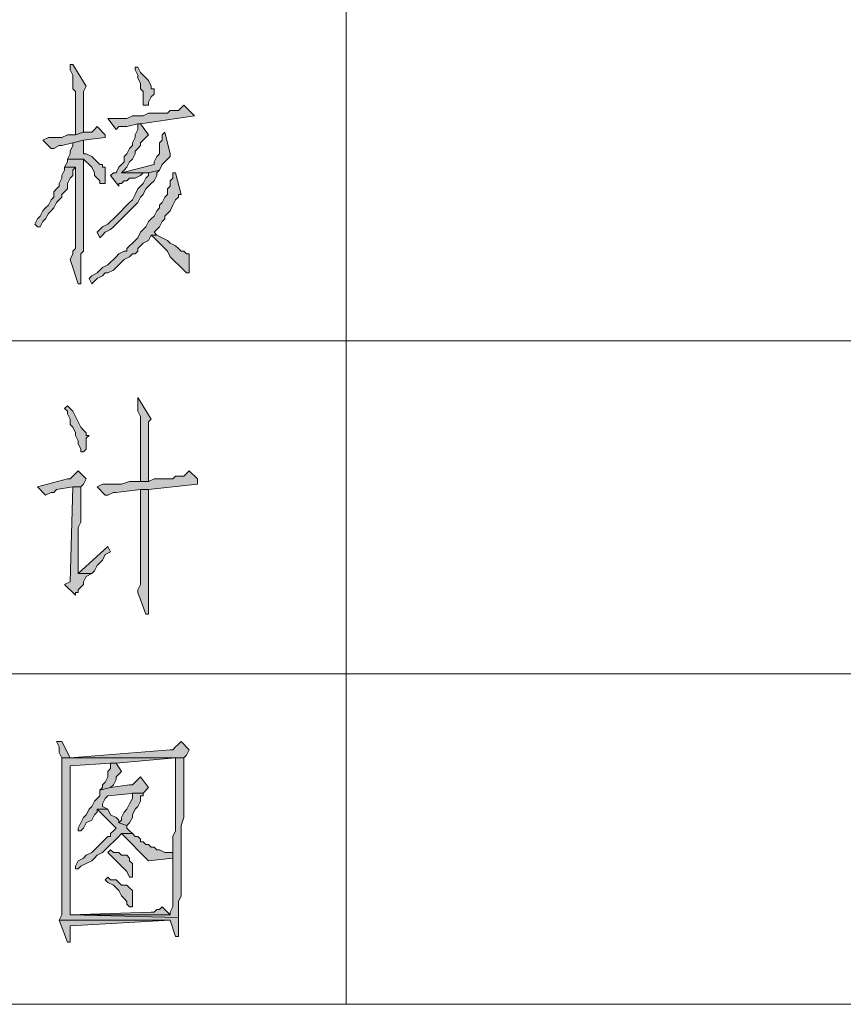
# Model space of a CAD drawing. Extents: x 566443 to 590371, y 3845226 to 3876576.
# Tile 79 of 221: x 586677 to 586690, y 3853860 to 3853875. Entities that reach past the tile are written whole.
import ezdxf

# ---------------------------------------------------------------- set-up
doc = ezdxf.new("R2010")
doc.units = 0
doc.layers.add('C00-00-00', color=7, linetype='CONTINUOUS')

msp = doc.modelspace()

# ---------------------------------------------------------------- hatches: boundary and pattern name
at = {"layer": 'C00-00-00'}
h = msp.add_hatch(color=256, dxfattribs=at)
h.dxf.hatch_style = 2
h.paths.add_polyline_path([(586677.519, 3853874.4), (586677.476, 3853874.4), (586677.476, 3853874.316), (586677.519, 3853874.231), (586677.519, 3853874.019), (586677.561, 3853873.977), (586677.561, 3853873.3), (586677.688, 3853873.342), (586677.688, 3853873.596), (586677.688, 3853873.638), (586677.688, 3853873.977), (586677.73, 3853874.062)])
h = msp.add_hatch(color=256, dxfattribs=at)
h.dxf.hatch_style = 2
h.paths.add_polyline_path([(586678.535, 3853874.358), (586678.492, 3853874.358), (586678.492, 3853874.316), (586678.535, 3853874.231), (586678.535, 3853874.189), (586678.577, 3853874.104), (586678.577, 3853874.019), (586678.619, 3853873.977), (586678.619, 3853873.765), (586678.704, 3853873.765), (586678.704, 3853873.808), (586678.746, 3853873.892), (586678.789, 3853873.935), (586678.789, 3853874.019), (586678.746, 3853874.019), (586678.746, 3853874.062), (586678.704, 3853874.146), (586678.662, 3853874.189), (586678.577, 3853874.273)])
h = msp.add_hatch(color=256, dxfattribs=at)
h.dxf.hatch_style = 2
h.paths.add_polyline_path([(586679.254, 3853873.765), (586679.212, 3853873.723), (586679.17, 3853873.681), (586679.043, 3853873.681), (586679, 3853873.638), (586678.704, 3853873.638), (586678.619, 3853873.596), (586678.45, 3853873.596), (586678.365, 3853873.554), (586678.069, 3853873.554), (586678.196, 3853873.384), (586678.238, 3853873.427), (586678.323, 3853873.427), (586678.365, 3853873.427), (586678.535, 3853873.469), (586678.577, 3853873.469), (586679.424, 3853873.596), (586679.381, 3853873.638)])
h = msp.add_hatch(color=256, dxfattribs=at)
h.dxf.hatch_style = 2
h.paths.add_polyline_path([(586677.9, 3853873.427), (586677.857, 3853873.384), (586677.815, 3853873.342), (586677.688, 3853873.342), (586677.561, 3853873.3), (586677.434, 3853873.3), (586677.349, 3853873.257), (586677.138, 3853873.257), (586677.053, 3853873.215), (586677.18, 3853873.088), (586677.222, 3853873.088), (586677.307, 3853873.13), (586677.349, 3853873.13), (586677.519, 3853873.173), (586677.688, 3853873.215), (586678.027, 3853873.257), (586678.027, 3853873.3)])
h = msp.add_hatch(color=256, dxfattribs=at)
h.dxf.hatch_style = 2
h.paths.add_polyline_path([(586678.577, 3853873.469), (586678.535, 3853873.469), (586678.535, 3853873.427), (586678.535, 3853873.384), (586678.492, 3853873.3), (586678.492, 3853873.257), (586678.45, 3853873.173), (586678.45, 3853873.13), (586678.408, 3853873.088), (586678.365, 3853873.003), (586678.323, 3853872.961), (586678.323, 3853872.876), (586678.281, 3853872.834), (586678.238, 3853872.792), (586678.196, 3853872.707), (586678.154, 3853872.707), (586678.111, 3853872.665), (586678.238, 3853872.495), (586678.238, 3853872.538), (586678.281, 3853872.538), (586678.323, 3853872.58), (586678.365, 3853872.58), (586678.408, 3853872.622), (586678.492, 3853872.622), (586678.577, 3853872.665), (586678.619, 3853872.707), (586678.281, 3853872.707), (586678.323, 3853872.749), (586678.365, 3853872.792), (586678.408, 3853872.876), (586678.45, 3853872.919), (586678.492, 3853873.003), (586678.492, 3853873.046), (586678.535, 3853873.088), (586678.577, 3853873.13), (586678.577, 3853873.173), (586678.619, 3853873.215), (586678.662, 3853873.257), (586678.704, 3853873.3)])
h = msp.add_hatch(color=256, dxfattribs=at)
h.dxf.hatch_style = 2
h.paths.add_polyline_path([(586678.958, 3853873.342), (586678.916, 3853873.3), (586678.916, 3853873.215), (586678.873, 3853873.173), (586678.873, 3853873.003), (586678.831, 3853872.961), (586678.789, 3853872.876), (586678.789, 3853872.834), (586678.281, 3853872.707), (586678.704, 3853872.707), (586678.873, 3853872.749), (586678.916, 3853872.834), (586678.958, 3853872.876), (586679, 3853872.919), (586679.043, 3853872.961), (586679.043, 3853873.003)])
h = msp.add_hatch(color=256, dxfattribs=at)
h.dxf.hatch_style = 2
h.paths.add_polyline_path([(586677.688, 3853873.215), (586677.519, 3853873.173), (586677.519, 3853873.13), (586677.476, 3853873.046), (586677.476, 3853873.003), (586677.434, 3853872.919), (586677.688, 3853872.919), (586677.73, 3853872.876), (586677.773, 3853872.834), (586677.815, 3853872.792), (586677.857, 3853872.707), (586677.857, 3853872.665), (586677.9, 3853872.622), (586677.942, 3853872.58), (586677.942, 3853872.538), (586678.027, 3853872.538), (586678.027, 3853872.792), (586677.984, 3853872.792), (586677.984, 3853872.834), (586677.942, 3853872.834), (586677.9, 3853872.876), (586677.857, 3853872.919), (586677.815, 3853872.961), (586677.73, 3853873.003), (586677.688, 3853873.003), (586677.688, 3853873.13)])
h = msp.add_hatch(color=256, dxfattribs=at)
h.dxf.hatch_style = 2
h.paths.add_polyline_path([(586677.392, 3853872.792), (586677.392, 3853872.749), (586677.349, 3853872.665), (586677.349, 3853872.622), (586677.307, 3853872.538), (586677.307, 3853872.495), (586677.265, 3853872.453), (586677.222, 3853872.411), (586677.222, 3853872.326), (586677.18, 3853872.284), (586677.138, 3853872.199), (586677.095, 3853872.157), (586677.053, 3853872.114), (586677.011, 3853872.03), (586676.968, 3853871.987), (586676.926, 3853871.903), (586676.968, 3853871.86), (586677.011, 3853871.86), (586677.053, 3853871.945), (586677.095, 3853871.987), (586677.138, 3853872.072), (586677.18, 3853872.114), (586677.222, 3853872.157), (586677.265, 3853872.241), (586677.307, 3853872.284), (586677.349, 3853872.326), (586677.349, 3853872.368), (586677.392, 3853872.411), (586677.434, 3853872.453), (586677.434, 3853872.538), (586677.476, 3853872.622), (586677.519, 3853872.665), (586677.519, 3853872.749), (586677.561, 3853872.792)])
h = msp.add_hatch(color=256, dxfattribs=at)
h.dxf.hatch_style = 2
h.paths.add_polyline_path([(586677.434, 3853872.919), (586677.434, 3853872.876), (586677.392, 3853872.792), (586677.561, 3853872.792), (586677.561, 3853872.749), (586677.561, 3853871.522), (586677.519, 3853871.479), (586677.519, 3853871.437), (586677.476, 3853871.352), (586677.603, 3853870.971), (586677.646, 3853870.971), (586677.646, 3853871.437), (586677.688, 3853871.479), (586677.688, 3853872.919)])
h = msp.add_hatch(color=256, dxfattribs=at)
h.dxf.hatch_style = 2
h.paths.add_polyline_path([(586679.127, 3853872.707), (586679.085, 3853872.707), (586679.085, 3853872.622), (586679.043, 3853872.58), (586679.043, 3853872.495), (586679, 3853872.453), (586679, 3853872.368), (586678.958, 3853872.326), (586678.916, 3853872.241), (586678.873, 3853872.199), (586678.873, 3853872.157), (586678.831, 3853872.114), (586678.789, 3853872.03), (586678.746, 3853871.987), (586678.704, 3853871.945), (586678.662, 3853871.86), (586678.619, 3853871.818), (586678.577, 3853871.776), (586678.535, 3853871.691), (586678.492, 3853871.649), (586678.45, 3853871.606), (586678.408, 3853871.564), (586678.365, 3853871.522), (586678.365, 3853871.479), (586678.323, 3853871.479), (586678.238, 3853871.437), (586678.196, 3853871.395), (586678.154, 3853871.352), (586678.111, 3853871.31), (586678.069, 3853871.268), (586677.984, 3853871.225), (586677.942, 3853871.183), (586677.9, 3853871.141), (586677.815, 3853871.098), (586677.773, 3853871.056), (586677.815, 3853870.971), (586677.857, 3853871.014), (586677.9, 3853871.056), (586677.984, 3853871.098), (586678.027, 3853871.141), (586678.069, 3853871.141), (586678.154, 3853871.183), (586678.196, 3853871.225), (586678.238, 3853871.268), (586678.281, 3853871.31), (586678.323, 3853871.352), (586678.408, 3853871.395), (586678.45, 3853871.437), (586678.492, 3853871.437), (586678.535, 3853871.479), (586678.535, 3853871.522), (586678.577, 3853871.564), (586678.619, 3853871.606), (586678.704, 3853871.649), (586678.746, 3853871.733), (586678.831, 3853871.733), (586678.789, 3853871.776), (586678.831, 3853871.818), (586678.873, 3853871.86), (586678.916, 3853871.945), (586678.958, 3853871.987), (586678.958, 3853872.03), (586679, 3853872.072), (586679.043, 3853872.114), (586679.085, 3853872.199), (586679.127, 3853872.284), (586679.17, 3853872.326), (586679.17, 3853872.368), (586679.212, 3853872.368)])
h = msp.add_hatch(color=256, dxfattribs=at)
h.dxf.hatch_style = 2
h.paths.add_polyline_path([(586678.873, 3853872.749), (586678.704, 3853872.707), (586678.704, 3853872.665), (586678.662, 3853872.622), (586678.619, 3853872.538), (586678.577, 3853872.495), (586678.535, 3853872.453), (586678.492, 3853872.368), (586678.45, 3853872.284), (586678.408, 3853872.241), (586678.365, 3853872.199), (586678.323, 3853872.157), (586678.281, 3853872.114), (586678.238, 3853872.072), (586678.196, 3853872.03), (586678.154, 3853871.987), (586678.111, 3853871.945), (586678.069, 3853871.903), (586677.984, 3853871.86), (586677.942, 3853871.818), (586677.9, 3853871.776), (586677.942, 3853871.691), (586677.984, 3853871.733), (586678.027, 3853871.776), (586678.111, 3853871.818), (586678.154, 3853871.86), (586678.196, 3853871.903), (586678.238, 3853871.945), (586678.281, 3853871.987), (586678.323, 3853872.03), (586678.365, 3853872.072), (586678.408, 3853872.114), (586678.45, 3853872.157), (586678.492, 3853872.199), (586678.535, 3853872.241), (586678.577, 3853872.326), (586678.619, 3853872.368), (586678.662, 3853872.453), (586678.704, 3853872.495), (586678.746, 3853872.538), (586678.789, 3853872.58), (586678.831, 3853872.665), (586678.831, 3853872.707)])
h = msp.add_hatch(color=256, dxfattribs=at)
h.dxf.hatch_style = 2
h.paths.add_polyline_path([(586678.831, 3853871.733), (586678.746, 3853871.733), (586678.789, 3853871.691), (586678.831, 3853871.649), (586678.873, 3853871.606), (586678.916, 3853871.564), (586678.958, 3853871.522), (586679, 3853871.479), (586679.043, 3853871.395), (586679.085, 3853871.352), (586679.127, 3853871.31), (586679.17, 3853871.268), (586679.212, 3853871.225), (586679.254, 3853871.183), (586679.297, 3853871.141), (586679.339, 3853871.141), (586679.339, 3853871.225), (586679.339, 3853871.437), (586679.297, 3853871.437), (586679.254, 3853871.479), (586679.212, 3853871.479), (586679.17, 3853871.522), (586679.127, 3853871.564), (586679.043, 3853871.606), (586679, 3853871.649), (586678.916, 3853871.691)])
h = msp.add_hatch(color=256, dxfattribs=at)
h.dxf.hatch_style = 2
h.paths.add_polyline_path([(586678.535, 3853869.193), (586678.535, 3853868.982), (586678.577, 3853868.897), (586678.577, 3853867.881), (586678.704, 3853867.881), (586678.704, 3853868.05), (586678.704, 3853868.135), (586678.704, 3853868.812), (586678.746, 3853868.855)])
h = msp.add_hatch(color=256, dxfattribs=at)
h.dxf.hatch_style = 2
h.paths.add_polyline_path([(586677.434, 3853869.066), (586677.392, 3853869.024), (586677.434, 3853868.982), (586677.434, 3853868.939), (586677.476, 3853868.855), (586677.476, 3853868.77), (586677.519, 3853868.728), (586677.561, 3853868.643), (586677.561, 3853868.601), (586677.603, 3853868.516), (586677.603, 3853868.474), (586677.646, 3853868.389), (586677.646, 3853868.347), (586677.688, 3853868.347), (586677.73, 3853868.389), (586677.73, 3853868.558), (586677.773, 3853868.601), (586677.73, 3853868.601), (586677.73, 3853868.643), (586677.688, 3853868.685), (586677.646, 3853868.728), (586677.603, 3853868.812), (586677.561, 3853868.897), (586677.519, 3853868.982)])
h = msp.add_hatch(color=256, dxfattribs=at)
h.dxf.hatch_style = 2
h.paths.add_polyline_path([(586677.603, 3853868.05), (586677.561, 3853868.008), (586677.519, 3853867.966), (586677.476, 3853867.923), (586677.434, 3853867.923), (586676.968, 3853867.796), (586677.095, 3853867.669), (586677.18, 3853867.712), (586677.222, 3853867.712), (586677.265, 3853867.754), (586677.519, 3853867.796), (586677.646, 3853867.796), (586677.688, 3853867.839), (586677.73, 3853867.923)])
h = msp.add_hatch(color=256, dxfattribs=at)
h.dxf.hatch_style = 2
h.paths.add_polyline_path([(586679.339, 3853868.05), (586679.297, 3853868.008), (586679.254, 3853867.966), (586679.127, 3853867.966), (586679.085, 3853867.923), (586678.789, 3853867.923), (586678.704, 3853867.881), (586678.408, 3853867.881), (586678.281, 3853867.839), (586678.111, 3853867.839), (586677.984, 3853867.839), (586677.9, 3853867.796), (586678.027, 3853867.669), (586678.069, 3853867.669), (586678.154, 3853867.712), (586678.196, 3853867.712), (586678.577, 3853867.754), (586678.704, 3853867.754), (586679.466, 3853867.839), (586679.466, 3853867.923)])
h = msp.add_hatch(color=256, dxfattribs=at)
h.dxf.hatch_style = 2
h.paths.add_polyline_path([(586677.646, 3853867.796), (586677.519, 3853867.796), (586677.476, 3853866.315), (586677.392, 3853866.272), (586677.561, 3853866.103), (586677.561, 3853866.145), (586677.603, 3853866.145), (586677.603, 3853866.188), (586677.646, 3853866.23), (586677.688, 3853866.272), (586677.688, 3853866.315), (586677.73, 3853866.399), (586677.815, 3853866.442), (586677.603, 3853866.442), (586677.603, 3853866.526), (586677.603, 3853867.161), (586677.646, 3853867.246), (586677.646, 3853867.415), (586677.646, 3853867.458)])
h = msp.add_hatch(color=256, dxfattribs=at)
h.dxf.hatch_style = 2
h.paths.add_polyline_path([(586678.704, 3853867.754), (586678.577, 3853867.754), (586678.577, 3853867.669), (586678.577, 3853866.272), (586678.535, 3853866.188), (586678.535, 3853866.145), (586678.662, 3853865.807), (586678.704, 3853865.807)])
h = msp.add_hatch(color=256, dxfattribs=at)
h.dxf.hatch_style = 2
h.paths.add_polyline_path([(586678.069, 3853866.865), (586677.603, 3853866.442), (586677.815, 3853866.442), (586677.857, 3853866.484), (586677.9, 3853866.569), (586677.984, 3853866.653), (586678.027, 3853866.738), (586678.111, 3853866.78)])
h = msp.add_hatch(color=256, dxfattribs=at)
h.dxf.hatch_style = 2
h.paths.add_polyline_path([(586677.349, 3853863.817), (586677.265, 3853863.817), (586677.307, 3853863.732), (586677.307, 3853863.648), (586677.349, 3853863.563), (586679.127, 3853863.563), (586679.127, 3853863.478), (586679.127, 3853862.42), (586679.085, 3853862.335), (586679.085, 3853861.658), (586679.085, 3853861.616), (586679.085, 3853861.235), (586679.043, 3853861.15), (586679.043, 3853861.108), (586677.476, 3853861.108), (586679.17, 3853861.065), (586679.17, 3853861.319), (586679.212, 3853861.404), (586679.212, 3853862.505), (586679.254, 3853862.632), (586679.254, 3853863.563), (586677.476, 3853863.563)])
h = msp.add_hatch(color=256, dxfattribs=at)
h.dxf.hatch_style = 2
h.paths.add_polyline_path([(586679.212, 3853863.817), (586679.17, 3853863.775), (586679.127, 3853863.732), (586679.085, 3853863.69), (586679.043, 3853863.69), (586677.476, 3853863.563), (586679.254, 3853863.563), (586679.297, 3853863.605), (586679.339, 3853863.69)])
h = msp.add_hatch(color=256, dxfattribs=at)
h.dxf.hatch_style = 2
h.paths.add_polyline_path([(586677.349, 3853863.563), (586677.349, 3853861.7), (586677.349, 3853861.616), (586677.349, 3853861.108), (586677.307, 3853861.023), (586679.043, 3853861.023), (586679.127, 3853860.769), (586679.17, 3853860.769), (586679.17, 3853860.811), (586679.17, 3853861.065), (586677.476, 3853861.108), (586677.476, 3853863.436), (586678.111, 3853863.478), (586678.196, 3853863.478), (586679.127, 3853863.563)])
h = msp.add_hatch(color=256, dxfattribs=at)
h.dxf.hatch_style = 2
h.paths.add_polyline_path([(586678.196, 3853863.478), (586678.111, 3853863.478), (586678.111, 3853863.394), (586678.069, 3853863.351), (586678.069, 3853863.267), (586678.027, 3853863.182), (586677.984, 3853863.14), (586677.984, 3853863.097), (586677.942, 3853863.055), (586678.111, 3853863.097), (586678.154, 3853863.14), (586678.196, 3853863.224), (586678.196, 3853863.267), (586678.238, 3853863.309), (586678.281, 3853863.351)])
h = msp.add_hatch(color=256, dxfattribs=at)
h.dxf.hatch_style = 2
h.paths.add_polyline_path([(586678.577, 3853863.267), (586678.492, 3853863.182), (586678.45, 3853863.14), (586678.408, 3853863.14), (586678.111, 3853863.097), (586677.942, 3853863.055), (586677.942, 3853862.97), (586677.9, 3853862.928), (586677.857, 3853862.886), (586677.815, 3853862.801), (586677.773, 3853862.759), (586677.73, 3853862.674), (586677.688, 3853862.632), (586677.646, 3853862.547), (586677.603, 3853862.462), (586677.603, 3853862.42), (586677.646, 3853862.42), (586677.688, 3853862.462), (586677.73, 3853862.547), (586677.815, 3853862.589), (586677.857, 3853862.674), (586677.9, 3853862.716), (586677.9, 3853862.759), (586678.069, 3853862.759), (586677.984, 3853862.801), (586677.984, 3853862.843), (586678.027, 3853862.928), (586678.069, 3853862.97), (586678.492, 3853863.013), (586678.619, 3853863.013), (586678.704, 3853863.097)])
h = msp.add_hatch(color=256, dxfattribs=at)
h.dxf.hatch_style = 2
h.paths.add_polyline_path([(586678.619, 3853863.013), (586678.45, 3853863.013), (586678.45, 3853862.928), (586678.408, 3853862.843), (586678.365, 3853862.759), (586678.323, 3853862.716), (586678.281, 3853862.632), (586678.281, 3853862.589), (586678.238, 3853862.547), (586678.365, 3853862.505), (586678.408, 3853862.547), (586678.45, 3853862.632), (586678.45, 3853862.674), (586678.492, 3853862.759), (586678.535, 3853862.801), (586678.577, 3853862.886), (586678.577, 3853862.97), (586678.619, 3853862.97)])
h = msp.add_hatch(color=256, dxfattribs=at)
h.dxf.hatch_style = 2
h.paths.add_polyline_path([(586678.069, 3853862.759), (586677.9, 3853862.759), (586678.196, 3853862.462), (586678.154, 3853862.42), (586678.111, 3853862.378), (586678.111, 3853862.335), (586678.069, 3853862.335), (586678.027, 3853862.293), (586677.984, 3853862.251), (586677.942, 3853862.208), (586677.9, 3853862.166), (586677.857, 3853862.124), (586677.815, 3853862.081), (586677.73, 3853862.039), (586677.688, 3853861.997), (586677.603, 3853861.954), (586677.561, 3853861.87), (586677.561, 3853861.827), (586677.603, 3853861.827), (586677.646, 3853861.87), (586677.73, 3853861.912), (586677.815, 3853861.954), (586677.857, 3853861.997), (586677.9, 3853862.039), (586677.984, 3853862.081), (586678.027, 3853862.124), (586678.069, 3853862.166), (586678.111, 3853862.208), (586678.154, 3853862.251), (586678.196, 3853862.293), (586678.238, 3853862.335), (586678.281, 3853862.378), (586678.45, 3853862.378), (586678.408, 3853862.42), (586678.365, 3853862.462), (586678.365, 3853862.505), (586678.238, 3853862.547), (586678.238, 3853862.589), (586678.196, 3853862.632), (586678.111, 3853862.674)])
h = msp.add_hatch(color=256, dxfattribs=at)
h.dxf.hatch_style = 2
h.paths.add_polyline_path([(586678.45, 3853862.378), (586678.281, 3853862.378), (586678.704, 3853861.954), (586679.085, 3853861.997), (586679.085, 3853862.081), (586679, 3853862.081), (586678.958, 3853862.081), (586678.873, 3853862.124), (586678.831, 3853862.124), (586678.789, 3853862.166), (586678.746, 3853862.166), (586678.704, 3853862.208), (586678.662, 3853862.208), (586678.619, 3853862.251), (586678.577, 3853862.251), (586678.577, 3853862.293), (586678.535, 3853862.335), (586678.492, 3853862.335)])
h = msp.add_hatch(color=256, dxfattribs=at)
h.dxf.hatch_style = 2
h.paths.add_polyline_path([(586678.111, 3853862.124), (586678.069, 3853862.081), (586678.111, 3853862.039), (586678.154, 3853861.997), (586678.196, 3853861.954), (586678.238, 3853861.912), (586678.281, 3853861.87), (586678.323, 3853861.827), (586678.365, 3853861.785), (586678.408, 3853861.7), (586678.45, 3853861.7), (586678.45, 3853861.785), (586678.45, 3853861.912), (586678.408, 3853861.954), (586678.408, 3853861.997), (586678.365, 3853862.039), (586678.281, 3853862.039), (586678.238, 3853862.081), (586678.154, 3853862.081)])
h = msp.add_hatch(color=256, dxfattribs=at)
h.dxf.hatch_style = 2
h.paths.add_polyline_path([(586678.069, 3853861.7), (586678.027, 3853861.658), (586678.069, 3853861.616), (586678.154, 3853861.573), (586678.196, 3853861.531), (586678.238, 3853861.489), (586678.281, 3853861.404), (586678.323, 3853861.362), (586678.365, 3853861.319), (586678.365, 3853861.277), (586678.408, 3853861.235), (586678.45, 3853861.235), (586678.45, 3853861.277), (586678.45, 3853861.489), (586678.408, 3853861.531), (586678.365, 3853861.573), (586678.281, 3853861.573), (586678.238, 3853861.616), (586678.196, 3853861.658), (586678.111, 3853861.658)])
h = msp.add_hatch(color=256, dxfattribs=at)
h.dxf.hatch_style = 2
h.paths.add_polyline_path([(586678.916, 3853861.235), (586678.873, 3853861.192), (586678.831, 3853861.192), (586678.789, 3853861.15), (586678.746, 3853861.15), (586677.476, 3853861.108), (586679.043, 3853861.108)])
h = msp.add_hatch(color=256, dxfattribs=at)
h.dxf.hatch_style = 2
h.paths.add_polyline_path([(586677.307, 3853861.023), (586677.434, 3853860.684), (586677.476, 3853860.684), (586677.476, 3853860.938), (586679.043, 3853861.023)])

# ---------------------------------------------------------------- linework, layer by layer
at = {"layer": 'C00-00-00', "lineweight": 0}
for points in [[(586677.519, 3853874.4), (586677.476, 3853874.4), (586677.476, 3853874.316), (586677.519, 3853874.231), (586677.519, 3853874.019), (586677.561, 3853873.977), (586677.561, 3853873.3), (586677.688, 3853873.342), (586677.688, 3853873.596), (586677.688, 3853873.638), (586677.688, 3853873.977), (586677.73, 3853874.062)], [(586678.535, 3853874.358), (586678.492, 3853874.358), (586678.492, 3853874.316), (586678.535, 3853874.231), (586678.535, 3853874.189), (586678.577, 3853874.104), (586678.577, 3853874.019), (586678.619, 3853873.977), (586678.619, 3853873.765), (586678.704, 3853873.765), (586678.704, 3853873.808), (586678.746, 3853873.892), (586678.789, 3853873.935), (586678.789, 3853874.019), (586678.746, 3853874.019), (586678.746, 3853874.062), (586678.704, 3853874.146), (586678.662, 3853874.189), (586678.577, 3853874.273)], [(586679.254, 3853873.765), (586679.212, 3853873.723), (586679.17, 3853873.681), (586679.043, 3853873.681), (586679, 3853873.638), (586678.704, 3853873.638), (586678.619, 3853873.596), (586678.45, 3853873.596), (586678.365, 3853873.554), (586678.069, 3853873.554), (586678.196, 3853873.384), (586678.238, 3853873.427), (586678.323, 3853873.427), (586678.365, 3853873.427), (586678.535, 3853873.469), (586678.577, 3853873.469), (586679.424, 3853873.596), (586679.381, 3853873.638)], [(586677.9, 3853873.427), (586677.857, 3853873.384), (586677.815, 3853873.342), (586677.688, 3853873.342), (586677.561, 3853873.3), (586677.434, 3853873.3), (586677.349, 3853873.257), (586677.138, 3853873.257), (586677.053, 3853873.215), (586677.18, 3853873.088), (586677.222, 3853873.088), (586677.307, 3853873.13), (586677.349, 3853873.13), (586677.519, 3853873.173), (586677.688, 3853873.215), (586678.027, 3853873.257), (586678.027, 3853873.3)], [(586678.577, 3853873.469), (586678.535, 3853873.469), (586678.535, 3853873.427), (586678.535, 3853873.384), (586678.492, 3853873.3), (586678.492, 3853873.257), (586678.45, 3853873.173), (586678.45, 3853873.13), (586678.408, 3853873.088), (586678.365, 3853873.003), (586678.323, 3853872.961), (586678.323, 3853872.876), (586678.281, 3853872.834), (586678.238, 3853872.792), (586678.196, 3853872.707), (586678.154, 3853872.707), (586678.111, 3853872.665), (586678.238, 3853872.495), (586678.238, 3853872.538), (586678.281, 3853872.538), (586678.323, 3853872.58), (586678.365, 3853872.58), (586678.408, 3853872.622), (586678.492, 3853872.622), (586678.577, 3853872.665), (586678.619, 3853872.707), (586678.281, 3853872.707), (586678.323, 3853872.749), (586678.365, 3853872.792), (586678.408, 3853872.876), (586678.45, 3853872.919), (586678.492, 3853873.003), (586678.492, 3853873.046), (586678.535, 3853873.088), (586678.577, 3853873.13), (586678.577, 3853873.173), (586678.619, 3853873.215), (586678.662, 3853873.257), (586678.704, 3853873.3)], [(586678.958, 3853873.342), (586678.916, 3853873.3), (586678.916, 3853873.215), (586678.873, 3853873.173), (586678.873, 3853873.003), (586678.831, 3853872.961), (586678.789, 3853872.876), (586678.789, 3853872.834), (586678.281, 3853872.707), (586678.704, 3853872.707), (586678.873, 3853872.749), (586678.916, 3853872.834), (586678.958, 3853872.876), (586679, 3853872.919), (586679.043, 3853872.961), (586679.043, 3853873.003)], [(586677.688, 3853873.215), (586677.519, 3853873.173), (586677.519, 3853873.13), (586677.476, 3853873.046), (586677.476, 3853873.003), (586677.434, 3853872.919), (586677.688, 3853872.919), (586677.73, 3853872.876), (586677.773, 3853872.834), (586677.815, 3853872.792), (586677.857, 3853872.707), (586677.857, 3853872.665), (586677.9, 3853872.622), (586677.942, 3853872.58), (586677.942, 3853872.538), (586678.027, 3853872.538), (586678.027, 3853872.792), (586677.984, 3853872.792), (586677.984, 3853872.834), (586677.942, 3853872.834), (586677.9, 3853872.876), (586677.857, 3853872.919), (586677.815, 3853872.961), (586677.73, 3853873.003), (586677.688, 3853873.003), (586677.688, 3853873.13)], [(586677.392, 3853872.792), (586677.392, 3853872.749), (586677.349, 3853872.665), (586677.349, 3853872.622), (586677.307, 3853872.538), (586677.307, 3853872.495), (586677.265, 3853872.453), (586677.222, 3853872.411), (586677.222, 3853872.326), (586677.18, 3853872.284), (586677.138, 3853872.199), (586677.095, 3853872.157), (586677.053, 3853872.114), (586677.011, 3853872.03), (586676.968, 3853871.987), (586676.926, 3853871.903), (586676.968, 3853871.86), (586677.011, 3853871.86), (586677.053, 3853871.945), (586677.095, 3853871.987), (586677.138, 3853872.072), (586677.18, 3853872.114), (586677.222, 3853872.157), (586677.265, 3853872.241), (586677.307, 3853872.284), (586677.349, 3853872.326), (586677.349, 3853872.368), (586677.392, 3853872.411), (586677.434, 3853872.453), (586677.434, 3853872.538), (586677.476, 3853872.622), (586677.519, 3853872.665), (586677.519, 3853872.749), (586677.561, 3853872.792)], [(586677.434, 3853872.919), (586677.434, 3853872.876), (586677.392, 3853872.792), (586677.561, 3853872.792), (586677.561, 3853872.749), (586677.561, 3853871.522), (586677.519, 3853871.479), (586677.519, 3853871.437), (586677.476, 3853871.352), (586677.603, 3853870.971), (586677.646, 3853870.971), (586677.646, 3853871.437), (586677.688, 3853871.479), (586677.688, 3853872.919)], [(586679.127, 3853872.707), (586679.085, 3853872.707), (586679.085, 3853872.622), (586679.043, 3853872.58), (586679.043, 3853872.495), (586679, 3853872.453), (586679, 3853872.368), (586678.958, 3853872.326), (586678.916, 3853872.241), (586678.873, 3853872.199), (586678.873, 3853872.157), (586678.831, 3853872.114), (586678.789, 3853872.03), (586678.746, 3853871.987), (586678.704, 3853871.945), (586678.662, 3853871.86), (586678.619, 3853871.818), (586678.577, 3853871.776), (586678.535, 3853871.691), (586678.492, 3853871.649), (586678.45, 3853871.606), (586678.408, 3853871.564), (586678.365, 3853871.522), (586678.365, 3853871.479), (586678.323, 3853871.479), (586678.238, 3853871.437), (586678.196, 3853871.395), (586678.154, 3853871.352), (586678.111, 3853871.31), (586678.069, 3853871.268), (586677.984, 3853871.225), (586677.942, 3853871.183), (586677.9, 3853871.141), (586677.815, 3853871.098), (586677.773, 3853871.056), (586677.815, 3853870.971), (586677.857, 3853871.014), (586677.9, 3853871.056), (586677.984, 3853871.098), (586678.027, 3853871.141), (586678.069, 3853871.141), (586678.154, 3853871.183), (586678.196, 3853871.225), (586678.238, 3853871.268), (586678.281, 3853871.31), (586678.323, 3853871.352), (586678.408, 3853871.395), (586678.45, 3853871.437), (586678.492, 3853871.437), (586678.535, 3853871.479), (586678.535, 3853871.522), (586678.577, 3853871.564), (586678.619, 3853871.606), (586678.704, 3853871.649), (586678.746, 3853871.733), (586678.831, 3853871.733), (586678.789, 3853871.776), (586678.831, 3853871.818), (586678.873, 3853871.86), (586678.916, 3853871.945), (586678.958, 3853871.987), (586678.958, 3853872.03), (586679, 3853872.072), (586679.043, 3853872.114), (586679.085, 3853872.199), (586679.127, 3853872.284), (586679.17, 3853872.326), (586679.17, 3853872.368), (586679.212, 3853872.368)], [(586678.873, 3853872.749), (586678.704, 3853872.707), (586678.704, 3853872.665), (586678.662, 3853872.622), (586678.619, 3853872.538), (586678.577, 3853872.495), (586678.535, 3853872.453), (586678.492, 3853872.368), (586678.45, 3853872.284), (586678.408, 3853872.241), (586678.365, 3853872.199), (586678.323, 3853872.157), (586678.281, 3853872.114), (586678.238, 3853872.072), (586678.196, 3853872.03), (586678.154, 3853871.987), (586678.111, 3853871.945), (586678.069, 3853871.903), (586677.984, 3853871.86), (586677.942, 3853871.818), (586677.9, 3853871.776), (586677.942, 3853871.691), (586677.984, 3853871.733), (586678.027, 3853871.776), (586678.111, 3853871.818), (586678.154, 3853871.86), (586678.196, 3853871.903), (586678.238, 3853871.945), (586678.281, 3853871.987), (586678.323, 3853872.03), (586678.365, 3853872.072), (586678.408, 3853872.114), (586678.45, 3853872.157), (586678.492, 3853872.199), (586678.535, 3853872.241), (586678.577, 3853872.326), (586678.619, 3853872.368), (586678.662, 3853872.453), (586678.704, 3853872.495), (586678.746, 3853872.538), (586678.789, 3853872.58), (586678.831, 3853872.665), (586678.831, 3853872.707)], [(586678.831, 3853871.733), (586678.746, 3853871.733), (586678.789, 3853871.691), (586678.831, 3853871.649), (586678.873, 3853871.606), (586678.916, 3853871.564), (586678.958, 3853871.522), (586679, 3853871.479), (586679.043, 3853871.395), (586679.085, 3853871.352), (586679.127, 3853871.31), (586679.17, 3853871.268), (586679.212, 3853871.225), (586679.254, 3853871.183), (586679.297, 3853871.141), (586679.339, 3853871.141), (586679.339, 3853871.225), (586679.339, 3853871.437), (586679.297, 3853871.437), (586679.254, 3853871.479), (586679.212, 3853871.479), (586679.17, 3853871.522), (586679.127, 3853871.564), (586679.043, 3853871.606), (586679, 3853871.649), (586678.916, 3853871.691)], [(586678.535, 3853869.193), (586678.535, 3853868.982), (586678.577, 3853868.897), (586678.577, 3853867.881), (586678.704, 3853867.881), (586678.704, 3853868.05), (586678.704, 3853868.135), (586678.704, 3853868.812), (586678.746, 3853868.855)], [(586677.434, 3853869.066), (586677.392, 3853869.024), (586677.434, 3853868.982), (586677.434, 3853868.939), (586677.476, 3853868.855), (586677.476, 3853868.77), (586677.519, 3853868.728), (586677.561, 3853868.643), (586677.561, 3853868.601), (586677.603, 3853868.516), (586677.603, 3853868.474), (586677.646, 3853868.389), (586677.646, 3853868.347), (586677.688, 3853868.347), (586677.73, 3853868.389), (586677.73, 3853868.558), (586677.773, 3853868.601), (586677.73, 3853868.601), (586677.73, 3853868.643), (586677.688, 3853868.685), (586677.646, 3853868.728), (586677.603, 3853868.812), (586677.561, 3853868.897), (586677.519, 3853868.982)], [(586677.603, 3853868.05), (586677.561, 3853868.008), (586677.519, 3853867.966), (586677.476, 3853867.923), (586677.434, 3853867.923), (586676.968, 3853867.796), (586677.095, 3853867.669), (586677.18, 3853867.712), (586677.222, 3853867.712), (586677.265, 3853867.754), (586677.519, 3853867.796), (586677.646, 3853867.796), (586677.688, 3853867.839), (586677.73, 3853867.923)], [(586679.339, 3853868.05), (586679.297, 3853868.008), (586679.254, 3853867.966), (586679.127, 3853867.966), (586679.085, 3853867.923), (586678.789, 3853867.923), (586678.704, 3853867.881), (586678.408, 3853867.881), (586678.281, 3853867.839), (586678.111, 3853867.839), (586677.984, 3853867.839), (586677.9, 3853867.796), (586678.027, 3853867.669), (586678.069, 3853867.669), (586678.154, 3853867.712), (586678.196, 3853867.712), (586678.577, 3853867.754), (586678.704, 3853867.754), (586679.466, 3853867.839), (586679.466, 3853867.923)], [(586677.646, 3853867.796), (586677.519, 3853867.796), (586677.476, 3853866.315), (586677.392, 3853866.272), (586677.561, 3853866.103), (586677.561, 3853866.145), (586677.603, 3853866.145), (586677.603, 3853866.188), (586677.646, 3853866.23), (586677.688, 3853866.272), (586677.688, 3853866.315), (586677.73, 3853866.399), (586677.815, 3853866.442), (586677.603, 3853866.442), (586677.603, 3853866.526), (586677.603, 3853867.161), (586677.646, 3853867.246), (586677.646, 3853867.415), (586677.646, 3853867.458)], [(586678.704, 3853867.754), (586678.577, 3853867.754), (586678.577, 3853867.669), (586678.577, 3853866.272), (586678.535, 3853866.188), (586678.535, 3853866.145), (586678.662, 3853865.807), (586678.704, 3853865.807)], [(586678.069, 3853866.865), (586677.603, 3853866.442), (586677.815, 3853866.442), (586677.857, 3853866.484), (586677.9, 3853866.569), (586677.984, 3853866.653), (586678.027, 3853866.738), (586678.111, 3853866.78)], [(586677.349, 3853863.817), (586677.265, 3853863.817), (586677.307, 3853863.732), (586677.307, 3853863.648), (586677.349, 3853863.563), (586679.127, 3853863.563), (586679.127, 3853863.478), (586679.127, 3853862.42), (586679.085, 3853862.335), (586679.085, 3853861.658), (586679.085, 3853861.616), (586679.085, 3853861.235), (586679.043, 3853861.15), (586679.043, 3853861.108), (586677.476, 3853861.108), (586679.17, 3853861.065), (586679.17, 3853861.319), (586679.212, 3853861.404), (586679.212, 3853862.505), (586679.254, 3853862.632), (586679.254, 3853863.563), (586677.476, 3853863.563)], [(586679.212, 3853863.817), (586679.17, 3853863.775), (586679.127, 3853863.732), (586679.085, 3853863.69), (586679.043, 3853863.69), (586677.476, 3853863.563), (586679.254, 3853863.563), (586679.297, 3853863.605), (586679.339, 3853863.69)], [(586677.349, 3853863.563), (586677.349, 3853861.7), (586677.349, 3853861.616), (586677.349, 3853861.108), (586677.307, 3853861.023), (586679.043, 3853861.023), (586679.127, 3853860.769), (586679.17, 3853860.769), (586679.17, 3853860.811), (586679.17, 3853861.065), (586677.476, 3853861.108), (586677.476, 3853863.436), (586678.111, 3853863.478), (586678.196, 3853863.478), (586679.127, 3853863.563)], [(586678.196, 3853863.478), (586678.111, 3853863.478), (586678.111, 3853863.394), (586678.069, 3853863.351), (586678.069, 3853863.267), (586678.027, 3853863.182), (586677.984, 3853863.14), (586677.984, 3853863.097), (586677.942, 3853863.055), (586678.111, 3853863.097), (586678.154, 3853863.14), (586678.196, 3853863.224), (586678.196, 3853863.267), (586678.238, 3853863.309), (586678.281, 3853863.351)], [(586678.577, 3853863.267), (586678.492, 3853863.182), (586678.45, 3853863.14), (586678.408, 3853863.14), (586678.111, 3853863.097), (586677.942, 3853863.055), (586677.942, 3853862.97), (586677.9, 3853862.928), (586677.857, 3853862.886), (586677.815, 3853862.801), (586677.773, 3853862.759), (586677.73, 3853862.674), (586677.688, 3853862.632), (586677.646, 3853862.547), (586677.603, 3853862.462), (586677.603, 3853862.42), (586677.646, 3853862.42), (586677.688, 3853862.462), (586677.73, 3853862.547), (586677.815, 3853862.589), (586677.857, 3853862.674), (586677.9, 3853862.716), (586677.9, 3853862.759), (586678.069, 3853862.759), (586677.984, 3853862.801), (586677.984, 3853862.843), (586678.027, 3853862.928), (586678.069, 3853862.97), (586678.492, 3853863.013), (586678.619, 3853863.013), (586678.704, 3853863.097)], [(586678.619, 3853863.013), (586678.45, 3853863.013), (586678.45, 3853862.928), (586678.408, 3853862.843), (586678.365, 3853862.759), (586678.323, 3853862.716), (586678.281, 3853862.632), (586678.281, 3853862.589), (586678.238, 3853862.547), (586678.365, 3853862.505), (586678.408, 3853862.547), (586678.45, 3853862.632), (586678.45, 3853862.674), (586678.492, 3853862.759), (586678.535, 3853862.801), (586678.577, 3853862.886), (586678.577, 3853862.97), (586678.619, 3853862.97)], [(586678.069, 3853862.759), (586677.9, 3853862.759), (586678.196, 3853862.462), (586678.154, 3853862.42), (586678.111, 3853862.378), (586678.111, 3853862.335), (586678.069, 3853862.335), (586678.027, 3853862.293), (586677.984, 3853862.251), (586677.942, 3853862.208), (586677.9, 3853862.166), (586677.857, 3853862.124), (586677.815, 3853862.081), (586677.73, 3853862.039), (586677.688, 3853861.997), (586677.603, 3853861.954), (586677.561, 3853861.87), (586677.561, 3853861.827), (586677.603, 3853861.827), (586677.646, 3853861.87), (586677.73, 3853861.912), (586677.815, 3853861.954), (586677.857, 3853861.997), (586677.9, 3853862.039), (586677.984, 3853862.081), (586678.027, 3853862.124), (586678.069, 3853862.166), (586678.111, 3853862.208), (586678.154, 3853862.251), (586678.196, 3853862.293), (586678.238, 3853862.335), (586678.281, 3853862.378), (586678.45, 3853862.378), (586678.408, 3853862.42), (586678.365, 3853862.462), (586678.365, 3853862.505), (586678.238, 3853862.547), (586678.238, 3853862.589), (586678.196, 3853862.632), (586678.111, 3853862.674)], [(586678.45, 3853862.378), (586678.281, 3853862.378), (586678.704, 3853861.954), (586679.085, 3853861.997), (586679.085, 3853862.081), (586679, 3853862.081), (586678.958, 3853862.081), (586678.873, 3853862.124), (586678.831, 3853862.124), (586678.789, 3853862.166), (586678.746, 3853862.166), (586678.704, 3853862.208), (586678.662, 3853862.208), (586678.619, 3853862.251), (586678.577, 3853862.251), (586678.577, 3853862.293), (586678.535, 3853862.335), (586678.492, 3853862.335)], [(586678.111, 3853862.124), (586678.069, 3853862.081), (586678.111, 3853862.039), (586678.154, 3853861.997), (586678.196, 3853861.954), (586678.238, 3853861.912), (586678.281, 3853861.87), (586678.323, 3853861.827), (586678.365, 3853861.785), (586678.408, 3853861.7), (586678.45, 3853861.7), (586678.45, 3853861.785), (586678.45, 3853861.912), (586678.408, 3853861.954), (586678.408, 3853861.997), (586678.365, 3853862.039), (586678.281, 3853862.039), (586678.238, 3853862.081), (586678.154, 3853862.081)], [(586678.069, 3853861.7), (586678.027, 3853861.658), (586678.069, 3853861.616), (586678.154, 3853861.573), (586678.196, 3853861.531), (586678.238, 3853861.489), (586678.281, 3853861.404), (586678.323, 3853861.362), (586678.365, 3853861.319), (586678.365, 3853861.277), (586678.408, 3853861.235), (586678.45, 3853861.235), (586678.45, 3853861.277), (586678.45, 3853861.489), (586678.408, 3853861.531), (586678.365, 3853861.573), (586678.281, 3853861.573), (586678.238, 3853861.616), (586678.196, 3853861.658), (586678.111, 3853861.658)], [(586678.916, 3853861.235), (586678.873, 3853861.192), (586678.831, 3853861.192), (586678.789, 3853861.15), (586678.746, 3853861.15), (586677.476, 3853861.108), (586679.043, 3853861.108)], [(586677.307, 3853861.023), (586677.434, 3853860.684), (586677.476, 3853860.684), (586677.476, 3853860.938), (586679.043, 3853861.023)]]:
    msp.add_lwpolyline(points, close=True, dxfattribs=at)
at = {"layer": 'C00-00-00', "lineweight": 15}
for points in [[(586681.794, 3853890.826), (586681.794, 3853890.826), (586681.794, 3853859.711), (586681.794, 3853859.711)], [(586670.364, 3853870.082), (586670.364, 3853870.082), (586707.745, 3853870.082), (586707.745, 3853870.082)], [(586670.364, 3853864.875), (586670.364, 3853864.875), (586759.645, 3853864.875), (586759.645, 3853864.875)], [(586670.364, 3853859.711), (586670.364, 3853859.711), (586759.645, 3853859.711), (586759.645, 3853859.711)]]:
    msp.add_open_spline(points, degree=3, dxfattribs=at)

doc.saveas('drawing.dxf')
